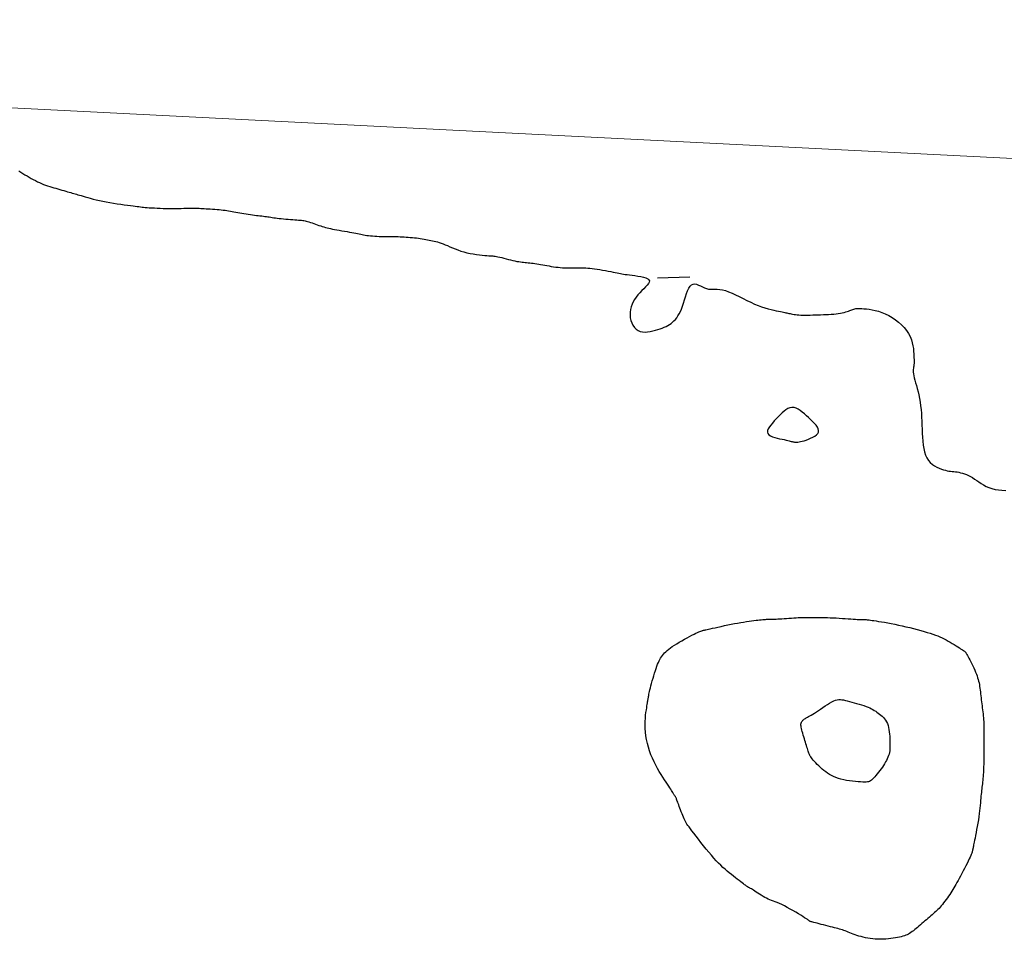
# Model space of a CAD drawing. Header units: millimetres. Extents: x 32690613 to 32693367, y 5343692 to 5344708.
# Tile 179 of 256: x 32692456 to 32692487, y 5344054 to 5344082. Entities that reach past the tile are written whole.
import ezdxf

# ---------------------------------------------------------------- set-up
doc = ezdxf.new("R2010")
doc.units = ezdxf.units.MM
doc.header["$LTSCALE"] = 20
doc.layers.get('0').update_dxf_attribs({"lineweight": 18})
doc.layers.get('Defpoints').update_dxf_attribs({"color": 11, "lineweight": 18})
for name, color, linetype in [('02-DGM_HL_493.50', 112, 'Continuous'), ('02-DGM_HL_494.00', 122, 'Continuous'), ('02-DGM_HL_494.50', 132, 'Continuous')]:
    doc.layers.add(name, color=color, linetype=linetype)

# ---------------------------------------------------------------- blocks, each defined once
blk = doc.blocks.new('A$C78070446')
blk.add_line((4469470.041, 5342631.206), (4470219.624, 5342563.955))

msp = doc.modelspace()

# ---------------------------------------------------------------- linework, layer by layer
at = {"layer": '02-DGM_HL_493.50', "elevation": 493.5, "flags": 128}
for points in [[(32692456.457, 5344077.311), (32692456.521, 5344077.272), (32692456.585, 5344077.233), (32692456.649, 5344077.194), (32692456.713, 5344077.155), (32692456.777, 5344077.117), (32692456.841, 5344077.08), (32692456.905, 5344077.044), (32692456.969, 5344077.01), (32692457.033, 5344076.977), (32692457.096, 5344076.947), (32692457.16, 5344076.92), (32692457.224, 5344076.895), (32692457.287, 5344076.871), (32692457.35, 5344076.85), (32692457.414, 5344076.829), (32692457.477, 5344076.81), (32692457.54, 5344076.791), (32692457.604, 5344076.773), (32692457.667, 5344076.754), (32692457.73, 5344076.736), (32692457.791, 5344076.718), (32692457.851, 5344076.701), (32692457.91, 5344076.684), (32692457.965, 5344076.667), (32692458.018, 5344076.652), (32692458.068, 5344076.638), (32692458.113, 5344076.625), (32692458.157, 5344076.612), (32692458.199, 5344076.6), (32692458.242, 5344076.587), (32692458.286, 5344076.574), (32692458.335, 5344076.56), (32692458.388, 5344076.545), (32692458.447, 5344076.528), (32692458.514, 5344076.508), (32692458.589, 5344076.487), (32692458.67, 5344076.464), (32692458.758, 5344076.441), (32692458.852, 5344076.417), (32692458.951, 5344076.394), (32692459.055, 5344076.371), (32692459.163, 5344076.349), (32692459.275, 5344076.329), (32692459.389, 5344076.311), (32692459.502, 5344076.294), (32692459.613, 5344076.278), (32692459.72, 5344076.264), (32692459.82, 5344076.251), (32692459.912, 5344076.24), (32692459.993, 5344076.23), (32692460.063, 5344076.221), (32692460.123, 5344076.213), (32692460.176, 5344076.206), (32692460.224, 5344076.199), (32692460.271, 5344076.193), (32692460.319, 5344076.188), (32692460.371, 5344076.183), (32692460.429, 5344076.178), (32692460.496, 5344076.173), (32692460.572, 5344076.168), (32692460.654, 5344076.163), (32692460.741, 5344076.159), (32692460.833, 5344076.155), (32692460.927, 5344076.152), (32692461.023, 5344076.15), (32692461.119, 5344076.149), (32692461.213, 5344076.148), (32692461.306, 5344076.149), (32692461.397, 5344076.15), (32692461.484, 5344076.152), (32692461.566, 5344076.154), (32692461.644, 5344076.155), (32692461.716, 5344076.157), (32692461.782, 5344076.158), (32692461.842, 5344076.158), (32692461.895, 5344076.158), (32692461.945, 5344076.157), (32692461.993, 5344076.156), (32692462.04, 5344076.154), (32692462.088, 5344076.151), (32692462.138, 5344076.148), (32692462.192, 5344076.145), (32692462.252, 5344076.142), (32692462.316, 5344076.138), (32692462.383, 5344076.133), (32692462.453, 5344076.128), (32692462.523, 5344076.123), (32692462.592, 5344076.118), (32692462.66, 5344076.112), (32692462.725, 5344076.106), (32692462.785, 5344076.099), (32692462.843, 5344076.091), (32692462.898, 5344076.084), (32692462.952, 5344076.075), (32692463.005, 5344076.067), (32692463.059, 5344076.057), (32692463.114, 5344076.048), (32692463.171, 5344076.037), (32692463.232, 5344076.026), (32692463.295, 5344076.015), (32692463.36, 5344076.003), (32692463.426, 5344075.992), (32692463.492, 5344075.981), (32692463.559, 5344075.97), (32692463.624, 5344075.96), (32692463.688, 5344075.95), (32692463.75, 5344075.942), (32692463.809, 5344075.935), (32692463.867, 5344075.928), (32692463.922, 5344075.921), (32692463.975, 5344075.916), (32692464.026, 5344075.91), (32692464.075, 5344075.904), (32692464.121, 5344075.898), (32692464.166, 5344075.891), (32692464.21, 5344075.885), (32692464.254, 5344075.878), (32692464.3, 5344075.87), (32692464.347, 5344075.863), (32692464.397, 5344075.856), (32692464.452, 5344075.848), (32692464.512, 5344075.841), (32692464.578, 5344075.834), (32692464.648, 5344075.827), (32692464.721, 5344075.821), (32692464.794, 5344075.815), (32692464.868, 5344075.809), (32692464.938, 5344075.804), (32692465.004, 5344075.799), (32692465.064, 5344075.795), (32692465.117, 5344075.791), (32692465.163, 5344075.787), (32692465.205, 5344075.783), (32692465.243, 5344075.779), (32692465.28, 5344075.773), (32692465.316, 5344075.766), (32692465.354, 5344075.757), (32692465.394, 5344075.746), (32692465.438, 5344075.733), (32692465.486, 5344075.717), (32692465.536, 5344075.7), (32692465.588, 5344075.682), (32692465.642, 5344075.663), (32692465.695, 5344075.644), (32692465.748, 5344075.626), (32692465.8, 5344075.608), (32692465.85, 5344075.592), (32692465.898, 5344075.577), (32692465.947, 5344075.564), (32692465.997, 5344075.55), (32692466.049, 5344075.538), (32692466.104, 5344075.525), (32692466.164, 5344075.513), (32692466.229, 5344075.5), (32692466.301, 5344075.487), (32692466.377, 5344075.473), (32692466.456, 5344075.459), (32692466.536, 5344075.446), (32692466.615, 5344075.432), (32692466.692, 5344075.418), (32692466.765, 5344075.405), (32692466.831, 5344075.393), (32692466.891, 5344075.381), (32692466.944, 5344075.37), (32692466.992, 5344075.36), (32692467.038, 5344075.35), (32692467.083, 5344075.341), (32692467.128, 5344075.332), (32692467.175, 5344075.324), (32692467.226, 5344075.317), (32692467.282, 5344075.31), (32692467.343, 5344075.303), (32692467.406, 5344075.297), (32692467.472, 5344075.292), (32692467.539, 5344075.287), (32692467.606, 5344075.283), (32692467.672, 5344075.28), (32692467.736, 5344075.278), (32692467.798, 5344075.277), (32692467.856, 5344075.276), (32692467.913, 5344075.276), (32692467.969, 5344075.276), (32692468.024, 5344075.277), (32692468.08, 5344075.277), (32692468.136, 5344075.277), (32692468.194, 5344075.276), (32692468.255, 5344075.274), (32692468.317, 5344075.272), (32692468.38, 5344075.269), (32692468.445, 5344075.265), (32692468.51, 5344075.261), (32692468.574, 5344075.255), (32692468.639, 5344075.249), (32692468.702, 5344075.242), (32692468.764, 5344075.235), (32692468.825, 5344075.226), (32692468.884, 5344075.218), (32692468.942, 5344075.208), (32692468.999, 5344075.199), (32692469.054, 5344075.189), (32692469.108, 5344075.18), (32692469.16, 5344075.17), (32692469.211, 5344075.161), (32692469.261, 5344075.151), (32692469.311, 5344075.141), (32692469.362, 5344075.129), (32692469.415, 5344075.115), (32692469.47, 5344075.099), (32692469.528, 5344075.079), (32692469.589, 5344075.056), (32692469.655, 5344075.028), (32692469.725, 5344074.998), (32692469.799, 5344074.965), (32692469.877, 5344074.931), (32692469.96, 5344074.897), (32692470.046, 5344074.864), (32692470.136, 5344074.832), (32692470.23, 5344074.804), (32692470.327, 5344074.779), (32692470.426, 5344074.758), (32692470.524, 5344074.74), (32692470.62, 5344074.725), (32692470.713, 5344074.712), (32692470.799, 5344074.703), (32692470.877, 5344074.695), (32692470.945, 5344074.69), (32692471.002, 5344074.686), (32692471.05, 5344074.684), (32692471.092, 5344074.681), (32692471.129, 5344074.679), (32692471.164, 5344074.676), (32692471.201, 5344074.671), (32692471.241, 5344074.664), (32692471.287, 5344074.655), (32692471.341, 5344074.642), (32692471.402, 5344074.627), (32692471.468, 5344074.61), (32692471.537, 5344074.592), (32692471.608, 5344074.573), (32692471.679, 5344074.556), (32692471.748, 5344074.539), (32692471.813, 5344074.524), (32692471.874, 5344074.512), (32692471.93, 5344074.503), (32692471.983, 5344074.495), (32692472.033, 5344074.489), (32692472.081, 5344074.483), (32692472.128, 5344074.479), (32692472.175, 5344074.474), (32692472.223, 5344074.47), (32692472.273, 5344074.464), (32692472.324, 5344074.458), (32692472.378, 5344074.451), (32692472.433, 5344074.443), (32692472.49, 5344074.435), (32692472.548, 5344074.426), (32692472.608, 5344074.416), (32692472.671, 5344074.405), (32692472.734, 5344074.393), (32692472.8, 5344074.381), (32692472.867, 5344074.369), (32692472.935, 5344074.357), (32692473.004, 5344074.346), (32692473.074, 5344074.336), (32692473.145, 5344074.327), (32692473.216, 5344074.32), (32692473.288, 5344074.315), (32692473.359, 5344074.312), (32692473.43, 5344074.311), (32692473.501, 5344074.31), (32692473.57, 5344074.311), (32692473.638, 5344074.311), (32692473.704, 5344074.312), (32692473.768, 5344074.313), (32692473.829, 5344074.313), (32692473.889, 5344074.313), (32692473.948, 5344074.311), (32692474.009, 5344074.308), (32692474.071, 5344074.304), (32692474.135, 5344074.298), (32692474.204, 5344074.29), (32692474.278, 5344074.281), (32692474.357, 5344074.269), (32692474.44, 5344074.256), (32692474.526, 5344074.242), (32692474.612, 5344074.226), (32692474.696, 5344074.211), (32692474.776, 5344074.196), (32692474.851, 5344074.181), (32692474.919, 5344074.168), (32692474.977, 5344074.156), (32692475.029, 5344074.145), (32692475.078, 5344074.136), (32692475.125, 5344074.127), (32692475.173, 5344074.118), (32692475.226, 5344074.11), (32692475.286, 5344074.101), (32692475.355, 5344074.092), (32692475.436, 5344074.082), (32692475.525, 5344074.071), (32692475.617, 5344074.057), (32692475.707, 5344074.042), (32692475.792, 5344074.023), (32692475.865, 5344074.001), (32692475.923, 5344073.975), (32692475.961, 5344073.944), (32692475.976, 5344073.909), (32692475.969, 5344073.869), (32692475.944, 5344073.824), (32692475.905, 5344073.775), (32692475.856, 5344073.722), (32692475.799, 5344073.666), (32692475.738, 5344073.606), (32692475.677, 5344073.542), (32692475.619, 5344073.476), (32692475.565, 5344073.407), (32692475.515, 5344073.335), (32692475.472, 5344073.26), (32692475.436, 5344073.183), (32692475.407, 5344073.104), (32692475.386, 5344073.022), (32692475.375, 5344072.938), (32692475.374, 5344072.853), (32692475.383, 5344072.768), (32692475.401, 5344072.685), (32692475.429, 5344072.606), (32692475.465, 5344072.533), (32692475.51, 5344072.469), (32692475.562, 5344072.415), (32692475.623, 5344072.373), (32692475.69, 5344072.345), (32692475.763, 5344072.329), (32692475.84, 5344072.324), (32692475.92, 5344072.328), (32692476.001, 5344072.34), (32692476.081, 5344072.357), (32692476.16, 5344072.378), (32692476.235, 5344072.4), (32692476.305, 5344072.423), (32692476.371, 5344072.447), (32692476.433, 5344072.472), (32692476.49, 5344072.498), (32692476.545, 5344072.527), (32692476.596, 5344072.558), (32692476.644, 5344072.591), (32692476.691, 5344072.629), (32692476.735, 5344072.67), (32692476.778, 5344072.716), (32692476.819, 5344072.767), (32692476.858, 5344072.824), (32692476.896, 5344072.888), (32692476.932, 5344072.958), (32692476.966, 5344073.036), (32692476.999, 5344073.122), (32692477.031, 5344073.217), (32692477.062, 5344073.316), (32692477.093, 5344073.416), (32692477.125, 5344073.513), (32692477.158, 5344073.603), (32692477.194, 5344073.681), (32692477.234, 5344073.744), (32692477.277, 5344073.788), (32692477.325, 5344073.811), (32692477.377, 5344073.814), (32692477.432, 5344073.802), (32692477.491, 5344073.779), (32692477.552, 5344073.751), (32692477.614, 5344073.719), (32692477.677, 5344073.69), (32692477.74, 5344073.667), (32692477.804, 5344073.654), (32692477.867, 5344073.648), (32692477.933, 5344073.646), (32692478.002, 5344073.646), (32692478.074, 5344073.646), (32692478.152, 5344073.641), (32692478.235, 5344073.629), (32692478.326, 5344073.607), (32692478.425, 5344073.573), (32692478.531, 5344073.53), (32692478.642, 5344073.478), (32692478.757, 5344073.422), (32692478.874, 5344073.362), (32692478.993, 5344073.302), (32692479.111, 5344073.245), (32692479.227, 5344073.192), (32692479.339, 5344073.146), (32692479.448, 5344073.106), (32692479.551, 5344073.072), (32692479.649, 5344073.043), (32692479.741, 5344073.019), (32692479.825, 5344072.999), (32692479.902, 5344072.982), (32692479.969, 5344072.968), (32692480.028, 5344072.956), (32692480.078, 5344072.945), (32692480.122, 5344072.936), (32692480.161, 5344072.928), (32692480.196, 5344072.92), (32692480.229, 5344072.914), (32692480.262, 5344072.907), (32692480.294, 5344072.9), (32692480.329, 5344072.893), (32692480.366, 5344072.885), (32692480.406, 5344072.878), (32692480.45, 5344072.871), (32692480.497, 5344072.864), (32692480.548, 5344072.859), (32692480.603, 5344072.854), (32692480.663, 5344072.85), (32692480.728, 5344072.848), (32692480.798, 5344072.848), (32692480.872, 5344072.848), (32692480.948, 5344072.849), (32692481.028, 5344072.852), (32692481.109, 5344072.854), (32692481.191, 5344072.857), (32692481.274, 5344072.86), (32692481.358, 5344072.864), (32692481.44, 5344072.867), (32692481.521, 5344072.871), (32692481.601, 5344072.876), (32692481.677, 5344072.882), (32692481.75, 5344072.888), (32692481.82, 5344072.897), (32692481.884, 5344072.906), (32692481.944, 5344072.918), (32692481.998, 5344072.931), (32692482.048, 5344072.945), (32692482.094, 5344072.96), (32692482.136, 5344072.975), (32692482.174, 5344072.989), (32692482.209, 5344073.003), (32692482.241, 5344073.015), (32692482.271, 5344073.026), (32692482.3, 5344073.035), (32692482.33, 5344073.042), (32692482.362, 5344073.048), (32692482.398, 5344073.052), (32692482.439, 5344073.053), (32692482.488, 5344073.053), (32692482.546, 5344073.051), (32692482.613, 5344073.047), (32692482.69, 5344073.04), (32692482.775, 5344073.03), (32692482.867, 5344073.014), (32692482.964, 5344072.993), (32692483.065, 5344072.966), (32692483.169, 5344072.93), (32692483.275, 5344072.887), (32692483.381, 5344072.834), (32692483.486, 5344072.774), (32692483.587, 5344072.705), (32692483.685, 5344072.63), (32692483.775, 5344072.549), (32692483.858, 5344072.463), (32692483.932, 5344072.373), (32692483.994, 5344072.28), (32692484.043, 5344072.184), (32692484.082, 5344072.088), (32692484.11, 5344071.992), (32692484.13, 5344071.899), (32692484.144, 5344071.81), (32692484.152, 5344071.727), (32692484.157, 5344071.651), (32692484.16, 5344071.583), (32692484.162, 5344071.526), (32692484.164, 5344071.477), (32692484.165, 5344071.436), (32692484.165, 5344071.401), (32692484.165, 5344071.37), (32692484.163, 5344071.343), (32692484.161, 5344071.317), (32692484.157, 5344071.291), (32692484.153, 5344071.264), (32692484.148, 5344071.235), (32692484.143, 5344071.203), (32692484.14, 5344071.167), (32692484.138, 5344071.127), (32692484.14, 5344071.081), (32692484.146, 5344071.03), (32692484.156, 5344070.971), (32692484.171, 5344070.906), (32692484.191, 5344070.833), (32692484.214, 5344070.753), (32692484.239, 5344070.667), (32692484.265, 5344070.575), (32692484.291, 5344070.478), (32692484.315, 5344070.376), (32692484.336, 5344070.27), (32692484.354, 5344070.159), (32692484.369, 5344070.045), (32692484.381, 5344069.928), (32692484.391, 5344069.808), (32692484.399, 5344069.686), (32692484.405, 5344069.563), (32692484.41, 5344069.438), (32692484.415, 5344069.314), (32692484.42, 5344069.189), (32692484.427, 5344069.066), (32692484.436, 5344068.945), (32692484.448, 5344068.828), (32692484.466, 5344068.717), (32692484.49, 5344068.613), (32692484.521, 5344068.517), (32692484.561, 5344068.43), (32692484.611, 5344068.353), (32692484.668, 5344068.287), (32692484.732, 5344068.23), (32692484.8, 5344068.182), (32692484.87, 5344068.142), (32692484.941, 5344068.108), (32692485.01, 5344068.082), (32692485.076, 5344068.061), (32692485.137, 5344068.045), (32692485.193, 5344068.033), (32692485.246, 5344068.024), (32692485.296, 5344068.017), (32692485.346, 5344068.012), (32692485.395, 5344068.007), (32692485.444, 5344068.001), (32692485.495, 5344067.994), (32692485.549, 5344067.984), (32692485.605, 5344067.972), (32692485.664, 5344067.956), (32692485.724, 5344067.937), (32692485.785, 5344067.914), (32692485.848, 5344067.886), (32692485.911, 5344067.855), (32692485.975, 5344067.818), (32692486.039, 5344067.776), (32692486.105, 5344067.731), (32692486.172, 5344067.684), (32692486.243, 5344067.637), (32692486.317, 5344067.592), (32692486.396, 5344067.549), (32692486.481, 5344067.511), (32692486.572, 5344067.48), (32692486.67, 5344067.456), (32692486.775, 5344067.44), (32692486.886, 5344067.429), (32692487.002, 5344067.424)], [(32692476.226, 5344073.998), (32692477.225, 5344074.037)]]:
    msp.add_lwpolyline(points, dxfattribs=at)
msp.add_lwpolyline([(32692479.899, 5344069.638), (32692479.84, 5344069.573), (32692479.783, 5344069.509), (32692479.731, 5344069.446), (32692479.687, 5344069.386), (32692479.653, 5344069.329), (32692479.632, 5344069.275), (32692479.626, 5344069.226), (32692479.639, 5344069.183), (32692479.671, 5344069.145), (32692479.72, 5344069.112), (32692479.782, 5344069.084), (32692479.852, 5344069.061), (32692479.928, 5344069.04), (32692480.005, 5344069.023), (32692480.079, 5344069.008), (32692480.147, 5344068.994), (32692480.205, 5344068.981), (32692480.254, 5344068.97), (32692480.295, 5344068.959), (32692480.331, 5344068.949), (32692480.362, 5344068.941), (32692480.39, 5344068.933), (32692480.416, 5344068.927), (32692480.441, 5344068.922), (32692480.468, 5344068.919), (32692480.498, 5344068.917), (32692480.529, 5344068.917), (32692480.565, 5344068.92), (32692480.605, 5344068.926), (32692480.65, 5344068.934), (32692480.701, 5344068.946), (32692480.76, 5344068.962), (32692480.825, 5344068.982), (32692480.894, 5344069.007), (32692480.964, 5344069.035), (32692481.032, 5344069.067), (32692481.093, 5344069.102), (32692481.145, 5344069.142), (32692481.185, 5344069.184), (32692481.208, 5344069.23), (32692481.212, 5344069.279), (32692481.199, 5344069.331), (32692481.172, 5344069.385), (32692481.132, 5344069.441), (32692481.082, 5344069.498), (32692481.025, 5344069.557), (32692480.963, 5344069.617), (32692480.898, 5344069.677), (32692480.834, 5344069.736), (32692480.769, 5344069.794), (32692480.704, 5344069.848), (32692480.64, 5344069.896), (32692480.576, 5344069.936), (32692480.512, 5344069.966), (32692480.449, 5344069.985), (32692480.386, 5344069.99), (32692480.324, 5344069.98), (32692480.262, 5344069.957), (32692480.201, 5344069.921), (32692480.14, 5344069.876), (32692480.08, 5344069.823), (32692480.019, 5344069.765), (32692479.959, 5344069.702)], close=True, dxfattribs=at)
at = {"layer": '02-DGM_HL_494.00', "elevation": 494, "flags": 128}
msp.add_lwpolyline([(32692481.111, 5344054.041), (32692481.066, 5344054.052), (32692481.03, 5344054.061), (32692481.002, 5344054.068), (32692480.979, 5344054.074), (32692480.962, 5344054.079), (32692480.948, 5344054.083), (32692480.937, 5344054.088), (32692480.928, 5344054.094), (32692480.918, 5344054.1), (32692480.908, 5344054.109), (32692480.894, 5344054.119), (32692480.876, 5344054.133), (32692480.852, 5344054.151), (32692480.82, 5344054.174), (32692480.778, 5344054.201), (32692480.725, 5344054.235), (32692480.661, 5344054.275), (32692480.586, 5344054.32), (32692480.503, 5344054.369), (32692480.416, 5344054.419), (32692480.327, 5344054.469), (32692480.237, 5344054.518), (32692480.151, 5344054.563), (32692480.07, 5344054.604), (32692479.996, 5344054.638), (32692479.929, 5344054.666), (32692479.868, 5344054.691), (32692479.811, 5344054.713), (32692479.757, 5344054.734), (32692479.705, 5344054.754), (32692479.654, 5344054.776), (32692479.601, 5344054.801), (32692479.547, 5344054.829), (32692479.492, 5344054.86), (32692479.437, 5344054.893), (32692479.383, 5344054.927), (32692479.331, 5344054.96), (32692479.282, 5344054.993), (32692479.236, 5344055.022), (32692479.196, 5344055.049), (32692479.161, 5344055.071), (32692479.131, 5344055.089), (32692479.106, 5344055.104), (32692479.085, 5344055.116), (32692479.068, 5344055.126), (32692479.053, 5344055.134), (32692479.04, 5344055.14), (32692479.029, 5344055.146), (32692479.019, 5344055.152), (32692479.008, 5344055.159), (32692478.997, 5344055.166), (32692478.983, 5344055.176), (32692478.966, 5344055.188), (32692478.945, 5344055.203), (32692478.919, 5344055.222), (32692478.886, 5344055.246), (32692478.847, 5344055.275), (32692478.802, 5344055.309), (32692478.751, 5344055.347), (32692478.695, 5344055.389), (32692478.636, 5344055.435), (32692478.575, 5344055.483), (32692478.511, 5344055.534), (32692478.447, 5344055.587), (32692478.382, 5344055.642), (32692478.317, 5344055.699), (32692478.251, 5344055.759), (32692478.183, 5344055.823), (32692478.114, 5344055.891), (32692478.043, 5344055.965), (32692477.969, 5344056.045), (32692477.892, 5344056.132), (32692477.812, 5344056.226), (32692477.73, 5344056.326), (32692477.648, 5344056.428), (32692477.567, 5344056.53), (32692477.489, 5344056.629), (32692477.417, 5344056.724), (32692477.35, 5344056.812), (32692477.291, 5344056.889), (32692477.241, 5344056.954), (32692477.2, 5344057.01), (32692477.165, 5344057.057), (32692477.136, 5344057.1), (32692477.111, 5344057.138), (32692477.089, 5344057.177), (32692477.068, 5344057.216), (32692477.048, 5344057.259), (32692477.027, 5344057.308), (32692477.005, 5344057.362), (32692476.983, 5344057.419), (32692476.961, 5344057.477), (32692476.94, 5344057.535), (32692476.919, 5344057.592), (32692476.899, 5344057.646), (32692476.881, 5344057.696), (32692476.865, 5344057.739), (32692476.851, 5344057.778), (32692476.838, 5344057.811), (32692476.827, 5344057.84), (32692476.817, 5344057.865), (32692476.808, 5344057.886), (32692476.799, 5344057.905), (32692476.791, 5344057.921), (32692476.784, 5344057.936), (32692476.777, 5344057.949), (32692476.769, 5344057.962), (32692476.762, 5344057.974), (32692476.754, 5344057.987), (32692476.745, 5344058.001), (32692476.734, 5344058.017), (32692476.723, 5344058.035), (32692476.71, 5344058.056), (32692476.695, 5344058.08), (32692476.677, 5344058.109), (32692476.656, 5344058.141), (32692476.632, 5344058.179), (32692476.603, 5344058.223), (32692476.57, 5344058.274), (32692476.532, 5344058.331), (32692476.488, 5344058.396), (32692476.44, 5344058.467), (32692476.389, 5344058.546), (32692476.335, 5344058.631), (32692476.28, 5344058.721), (32692476.224, 5344058.817), (32692476.17, 5344058.918), (32692476.118, 5344059.024), (32692476.068, 5344059.133), (32692476.022, 5344059.245), (32692475.98, 5344059.36), (32692475.943, 5344059.477), (32692475.91, 5344059.595), (32692475.883, 5344059.712), (32692475.862, 5344059.829), (32692475.848, 5344059.944), (32692475.84, 5344060.057), (32692475.838, 5344060.167), (32692475.841, 5344060.272), (32692475.848, 5344060.372), (32692475.857, 5344060.465), (32692475.868, 5344060.551), (32692475.879, 5344060.628), (32692475.89, 5344060.696), (32692475.899, 5344060.754), (32692475.907, 5344060.803), (32692475.913, 5344060.845), (32692475.919, 5344060.88), (32692475.924, 5344060.911), (32692475.928, 5344060.938), (32692475.932, 5344060.964), (32692475.937, 5344060.99), (32692475.941, 5344061.017), (32692475.946, 5344061.046), (32692475.952, 5344061.078), (32692475.959, 5344061.114), (32692475.967, 5344061.155), (32692475.977, 5344061.201), (32692475.99, 5344061.253), (32692476.005, 5344061.313), (32692476.022, 5344061.379), (32692476.042, 5344061.452), (32692476.064, 5344061.53), (32692476.087, 5344061.609), (32692476.111, 5344061.69), (32692476.136, 5344061.769), (32692476.16, 5344061.846), (32692476.184, 5344061.917), (32692476.207, 5344061.983), (32692476.229, 5344062.042), (32692476.251, 5344062.097), (32692476.274, 5344062.147), (32692476.297, 5344062.193), (32692476.322, 5344062.237), (32692476.348, 5344062.277), (32692476.377, 5344062.317), (32692476.408, 5344062.355), (32692476.442, 5344062.393), (32692476.481, 5344062.43), (32692476.523, 5344062.468), (32692476.571, 5344062.507), (32692476.623, 5344062.547), (32692476.683, 5344062.588), (32692476.748, 5344062.631), (32692476.821, 5344062.677), (32692476.898, 5344062.724), (32692476.979, 5344062.771), (32692477.061, 5344062.817), (32692477.141, 5344062.862), (32692477.219, 5344062.904), (32692477.292, 5344062.942), (32692477.357, 5344062.976), (32692477.414, 5344063.004), (32692477.463, 5344063.027), (32692477.504, 5344063.045), (32692477.539, 5344063.06), (32692477.568, 5344063.071), (32692477.592, 5344063.08), (32692477.612, 5344063.086), (32692477.63, 5344063.091), (32692477.645, 5344063.095), (32692477.66, 5344063.098), (32692477.677, 5344063.102), (32692477.697, 5344063.106), (32692477.724, 5344063.112), (32692477.758, 5344063.119), (32692477.802, 5344063.129), (32692477.857, 5344063.141), (32692477.926, 5344063.156), (32692478.006, 5344063.174), (32692478.095, 5344063.194), (32692478.191, 5344063.216), (32692478.293, 5344063.238), (32692478.397, 5344063.26), (32692478.502, 5344063.281), (32692478.605, 5344063.301), (32692478.704, 5344063.32), (32692478.8, 5344063.336), (32692478.891, 5344063.351), (32692478.978, 5344063.365), (32692479.06, 5344063.376), (32692479.136, 5344063.387), (32692479.207, 5344063.396), (32692479.273, 5344063.404), (32692479.332, 5344063.411), (32692479.386, 5344063.417), (32692479.435, 5344063.422), (32692479.481, 5344063.426), (32692479.524, 5344063.43), (32692479.564, 5344063.432), (32692479.603, 5344063.435), (32692479.641, 5344063.436), (32692479.679, 5344063.438), (32692479.718, 5344063.439), (32692479.759, 5344063.44), (32692479.801, 5344063.441), (32692479.847, 5344063.442), (32692479.897, 5344063.444), (32692479.951, 5344063.446), (32692480.011, 5344063.449), (32692480.076, 5344063.453), (32692480.146, 5344063.457), (32692480.218, 5344063.462), (32692480.293, 5344063.467), (32692480.368, 5344063.472), (32692480.441, 5344063.477), (32692480.511, 5344063.482), (32692480.577, 5344063.486), (32692480.638, 5344063.489), (32692480.694, 5344063.491), (32692480.748, 5344063.493), (32692480.799, 5344063.494), (32692480.851, 5344063.494), (32692480.904, 5344063.494), (32692480.96, 5344063.494), (32692481.02, 5344063.494), (32692481.085, 5344063.494), (32692481.156, 5344063.494), (32692481.231, 5344063.493), (32692481.31, 5344063.492), (32692481.394, 5344063.49), (32692481.481, 5344063.488), (32692481.57, 5344063.485), (32692481.663, 5344063.481), (32692481.757, 5344063.476), (32692481.851, 5344063.471), (32692481.945, 5344063.464), (32692482.037, 5344063.458), (32692482.124, 5344063.452), (32692482.207, 5344063.446), (32692482.282, 5344063.44), (32692482.35, 5344063.436), (32692482.408, 5344063.433), (32692482.457, 5344063.43), (32692482.499, 5344063.429), (32692482.535, 5344063.428), (32692482.566, 5344063.427), (32692482.593, 5344063.427), (32692482.617, 5344063.427), (32692482.64, 5344063.426), (32692482.662, 5344063.426), (32692482.686, 5344063.424), (32692482.711, 5344063.422), (32692482.741, 5344063.419), (32692482.775, 5344063.415), (32692482.816, 5344063.409), (32692482.865, 5344063.402), (32692482.923, 5344063.394), (32692482.991, 5344063.383), (32692483.069, 5344063.371), (32692483.155, 5344063.357), (32692483.248, 5344063.341), (32692483.349, 5344063.323), (32692483.454, 5344063.303), (32692483.565, 5344063.282), (32692483.679, 5344063.258), (32692483.796, 5344063.232), (32692483.914, 5344063.205), (32692484.032, 5344063.177), (32692484.149, 5344063.148), (32692484.263, 5344063.118), (32692484.372, 5344063.088), (32692484.477, 5344063.058), (32692484.575, 5344063.029), (32692484.665, 5344063.001), (32692484.748, 5344062.973), (32692484.825, 5344062.945), (32692484.897, 5344062.918), (32692484.965, 5344062.889), (32692485.031, 5344062.86), (32692485.095, 5344062.829), (32692485.159, 5344062.796), (32692485.223, 5344062.761), (32692485.287, 5344062.725), (32692485.349, 5344062.688), (32692485.409, 5344062.651), (32692485.466, 5344062.616), (32692485.518, 5344062.582), (32692485.566, 5344062.552), (32692485.607, 5344062.525), (32692485.641, 5344062.503), (32692485.669, 5344062.485), (32692485.691, 5344062.47), (32692485.708, 5344062.458), (32692485.722, 5344062.449), (32692485.733, 5344062.44), (32692485.742, 5344062.433), (32692485.749, 5344062.426), (32692485.755, 5344062.419), (32692485.762, 5344062.41), (32692485.77, 5344062.399), (32692485.779, 5344062.384), (32692485.789, 5344062.366), (32692485.802, 5344062.342), (32692485.819, 5344062.312), (32692485.838, 5344062.274), (32692485.862, 5344062.229), (32692485.889, 5344062.177), (32692485.919, 5344062.119), (32692485.95, 5344062.058), (32692485.981, 5344061.994), (32692486.012, 5344061.929), (32692486.042, 5344061.864), (32692486.069, 5344061.801), (32692486.093, 5344061.741), (32692486.114, 5344061.684), (32692486.133, 5344061.628), (32692486.149, 5344061.574), (32692486.163, 5344061.521), (32692486.175, 5344061.468), (32692486.186, 5344061.414), (32692486.195, 5344061.359), (32692486.203, 5344061.303), (32692486.211, 5344061.245), (32692486.218, 5344061.186), (32692486.225, 5344061.126), (32692486.232, 5344061.065), (32692486.238, 5344061.003), (32692486.245, 5344060.941), (32692486.252, 5344060.879), (32692486.26, 5344060.817), (32692486.268, 5344060.755), (32692486.277, 5344060.693), (32692486.285, 5344060.631), (32692486.293, 5344060.569), (32692486.3, 5344060.508), (32692486.307, 5344060.448), (32692486.312, 5344060.388), (32692486.317, 5344060.328), (32692486.32, 5344060.269), (32692486.322, 5344060.21), (32692486.324, 5344060.151), (32692486.325, 5344060.092), (32692486.325, 5344060.032), (32692486.325, 5344059.971), (32692486.325, 5344059.909), (32692486.325, 5344059.846), (32692486.325, 5344059.781), (32692486.325, 5344059.716), (32692486.325, 5344059.651), (32692486.325, 5344059.585), (32692486.325, 5344059.519), (32692486.325, 5344059.453), (32692486.325, 5344059.388), (32692486.325, 5344059.323), (32692486.324, 5344059.258), (32692486.324, 5344059.195), (32692486.324, 5344059.131), (32692486.323, 5344059.068), (32692486.322, 5344059.005), (32692486.32, 5344058.943), (32692486.318, 5344058.88), (32692486.316, 5344058.817), (32692486.313, 5344058.755), (32692486.309, 5344058.693), (32692486.305, 5344058.632), (32692486.301, 5344058.572), (32692486.296, 5344058.513), (32692486.291, 5344058.455), (32692486.285, 5344058.399), (32692486.279, 5344058.345), (32692486.273, 5344058.292), (32692486.267, 5344058.24), (32692486.261, 5344058.187), (32692486.254, 5344058.133), (32692486.248, 5344058.078), (32692486.242, 5344058.02), (32692486.236, 5344057.959), (32692486.23, 5344057.895), (32692486.224, 5344057.826), (32692486.218, 5344057.753), (32692486.211, 5344057.676), (32692486.203, 5344057.595), (32692486.193, 5344057.51), (32692486.182, 5344057.42), (32692486.169, 5344057.326), (32692486.154, 5344057.227), (32692486.138, 5344057.127), (32692486.12, 5344057.026), (32692486.102, 5344056.927), (32692486.084, 5344056.832), (32692486.067, 5344056.744), (32692486.051, 5344056.664), (32692486.037, 5344056.595), (32692486.026, 5344056.538), (32692486.016, 5344056.492), (32692486.009, 5344056.457), (32692486.004, 5344056.429), (32692486, 5344056.408), (32692485.997, 5344056.393), (32692485.994, 5344056.381), (32692485.992, 5344056.371), (32692485.991, 5344056.362), (32692485.989, 5344056.353), (32692485.987, 5344056.344), (32692485.986, 5344056.334), (32692485.983, 5344056.324), (32692485.981, 5344056.313), (32692485.978, 5344056.3), (32692485.975, 5344056.285), (32692485.971, 5344056.268), (32692485.965, 5344056.248), (32692485.958, 5344056.224), (32692485.949, 5344056.196), (32692485.936, 5344056.161), (32692485.92, 5344056.121), (32692485.899, 5344056.073), (32692485.874, 5344056.018), (32692485.843, 5344055.953), (32692485.808, 5344055.882), (32692485.77, 5344055.806), (32692485.729, 5344055.726), (32692485.687, 5344055.646), (32692485.645, 5344055.566), (32692485.604, 5344055.488), (32692485.564, 5344055.415), (32692485.528, 5344055.348), (32692485.493, 5344055.286), (32692485.461, 5344055.229), (32692485.429, 5344055.175), (32692485.399, 5344055.123), (32692485.368, 5344055.073), (32692485.336, 5344055.023), (32692485.303, 5344054.972), (32692485.268, 5344054.92), (32692485.232, 5344054.867), (32692485.195, 5344054.814), (32692485.157, 5344054.761), (32692485.119, 5344054.709), (32692485.081, 5344054.659), (32692485.044, 5344054.612), (32692485.008, 5344054.568), (32692484.973, 5344054.527), (32692484.938, 5344054.49), (32692484.905, 5344054.456), (32692484.871, 5344054.423), (32692484.836, 5344054.391), (32692484.801, 5344054.359), (32692484.763, 5344054.326), (32692484.724, 5344054.292), (32692484.683, 5344054.256), (32692484.639, 5344054.218), (32692484.594, 5344054.179), (32692484.548, 5344054.139), (32692484.501, 5344054.099), (32692484.454, 5344054.058), (32692484.407, 5344054.017), (32692484.361, 5344053.978), (32692484.316, 5344053.939), (32692484.273, 5344053.901), (32692484.23, 5344053.866), (32692484.189, 5344053.831), (32692484.148, 5344053.799), (32692484.107, 5344053.769), (32692484.068, 5344053.741), (32692484.028, 5344053.716), (32692483.989, 5344053.693), (32692483.95, 5344053.673), (32692483.909, 5344053.655), (32692483.866, 5344053.638), (32692483.82, 5344053.624), (32692483.77, 5344053.61), (32692483.716, 5344053.598), (32692483.657, 5344053.586), (32692483.592, 5344053.574), (32692483.522, 5344053.563), (32692483.448, 5344053.553), (32692483.37, 5344053.545), (32692483.29, 5344053.538), (32692483.209, 5344053.534), (32692483.127, 5344053.532), (32692483.046, 5344053.533), (32692482.966, 5344053.537), (32692482.887, 5344053.544), (32692482.81, 5344053.554), (32692482.735, 5344053.566), (32692482.662, 5344053.581), (32692482.592, 5344053.597), (32692482.524, 5344053.615), (32692482.459, 5344053.634), (32692482.398, 5344053.654), (32692482.339, 5344053.674), (32692482.282, 5344053.695), (32692482.229, 5344053.715), (32692482.177, 5344053.735), (32692482.128, 5344053.755), (32692482.081, 5344053.774), (32692482.035, 5344053.791), (32692481.991, 5344053.807), (32692481.947, 5344053.821), (32692481.903, 5344053.835), (32692481.857, 5344053.848), (32692481.809, 5344053.862), (32692481.758, 5344053.875), (32692481.703, 5344053.89), (32692481.643, 5344053.905), (32692481.577, 5344053.922), (32692481.507, 5344053.94), (32692481.435, 5344053.959), (32692481.363, 5344053.977), (32692481.292, 5344053.995), (32692481.225, 5344054.012), (32692481.164, 5344054.028)], close=True, dxfattribs=at)
at = {"layer": '02-DGM_HL_494.50', "elevation": 494.5, "flags": 128}
msp.add_lwpolyline([(32692483.34, 5344060.21), (32692483.36, 5344060.151), (32692483.376, 5344060.087), (32692483.389, 5344060.021), (32692483.398, 5344059.953), (32692483.405, 5344059.884), (32692483.41, 5344059.815), (32692483.413, 5344059.748), (32692483.416, 5344059.684), (32692483.418, 5344059.623), (32692483.42, 5344059.566), (32692483.42, 5344059.512), (32692483.419, 5344059.46), (32692483.416, 5344059.41), (32692483.411, 5344059.361), (32692483.403, 5344059.312), (32692483.392, 5344059.264), (32692483.377, 5344059.216), (32692483.358, 5344059.168), (32692483.336, 5344059.119), (32692483.311, 5344059.069), (32692483.283, 5344059.019), (32692483.252, 5344058.967), (32692483.219, 5344058.915), (32692483.183, 5344058.862), (32692483.145, 5344058.808), (32692483.106, 5344058.754), (32692483.065, 5344058.701), (32692483.025, 5344058.65), (32692482.985, 5344058.601), (32692482.947, 5344058.557), (32692482.911, 5344058.517), (32692482.877, 5344058.483), (32692482.847, 5344058.455), (32692482.818, 5344058.434), (32692482.789, 5344058.418), (32692482.759, 5344058.407), (32692482.724, 5344058.4), (32692482.683, 5344058.397), (32692482.636, 5344058.396), (32692482.578, 5344058.398), (32692482.51, 5344058.402), (32692482.433, 5344058.407), (32692482.349, 5344058.415), (32692482.261, 5344058.424), (32692482.17, 5344058.436), (32692482.078, 5344058.45), (32692481.988, 5344058.468), (32692481.902, 5344058.488), (32692481.822, 5344058.511), (32692481.747, 5344058.537), (32692481.676, 5344058.566), (32692481.61, 5344058.598), (32692481.548, 5344058.633), (32692481.488, 5344058.67), (32692481.431, 5344058.711), (32692481.375, 5344058.754), (32692481.32, 5344058.8), (32692481.267, 5344058.848), (32692481.216, 5344058.896), (32692481.167, 5344058.944), (32692481.122, 5344058.991), (32692481.082, 5344059.036), (32692481.045, 5344059.078), (32692481.014, 5344059.115), (32692480.989, 5344059.147), (32692480.969, 5344059.175), (32692480.953, 5344059.201), (32692480.94, 5344059.224), (32692480.929, 5344059.248), (32692480.919, 5344059.271), (32692480.91, 5344059.297), (32692480.9, 5344059.326), (32692480.89, 5344059.359), (32692480.878, 5344059.396), (32692480.864, 5344059.437), (32692480.85, 5344059.481), (32692480.835, 5344059.528), (32692480.819, 5344059.577), (32692480.803, 5344059.629), (32692480.786, 5344059.683), (32692480.769, 5344059.739), (32692480.752, 5344059.795), (32692480.736, 5344059.851), (32692480.72, 5344059.906), (32692480.706, 5344059.959), (32692480.693, 5344060.008), (32692480.682, 5344060.053), (32692480.674, 5344060.092), (32692480.668, 5344060.126), (32692480.665, 5344060.154), (32692480.664, 5344060.178), (32692480.665, 5344060.198), (32692480.668, 5344060.214), (32692480.672, 5344060.229), (32692480.678, 5344060.242), (32692480.685, 5344060.255), (32692480.693, 5344060.268), (32692480.702, 5344060.281), (32692480.712, 5344060.295), (32692480.725, 5344060.309), (32692480.74, 5344060.324), (32692480.757, 5344060.338), (32692480.778, 5344060.354), (32692480.802, 5344060.37), (32692480.83, 5344060.386), (32692480.862, 5344060.404), (32692480.898, 5344060.423), (32692480.938, 5344060.445), (32692480.982, 5344060.47), (32692481.031, 5344060.498), (32692481.085, 5344060.531), (32692481.143, 5344060.568), (32692481.206, 5344060.61), (32692481.273, 5344060.656), (32692481.343, 5344060.704), (32692481.413, 5344060.752), (32692481.483, 5344060.798), (32692481.551, 5344060.841), (32692481.617, 5344060.878), (32692481.678, 5344060.908), (32692481.734, 5344060.93), (32692481.786, 5344060.944), (32692481.835, 5344060.951), (32692481.884, 5344060.951), (32692481.933, 5344060.947), (32692481.984, 5344060.938), (32692482.039, 5344060.925), (32692482.099, 5344060.91), (32692482.165, 5344060.893), (32692482.237, 5344060.874), (32692482.311, 5344060.854), (32692482.388, 5344060.833), (32692482.465, 5344060.811), (32692482.54, 5344060.788), (32692482.612, 5344060.764), (32692482.679, 5344060.741), (32692482.74, 5344060.717), (32692482.795, 5344060.693), (32692482.845, 5344060.668), (32692482.892, 5344060.643), (32692482.935, 5344060.617), (32692482.977, 5344060.59), (32692483.017, 5344060.562), (32692483.057, 5344060.533), (32692483.098, 5344060.503), (32692483.138, 5344060.471), (32692483.178, 5344060.436), (32692483.216, 5344060.398), (32692483.252, 5344060.357), (32692483.285, 5344060.313), (32692483.315, 5344060.264)], close=True, dxfattribs=at)

# ---------------------------------------------------------------- block references
at = {"layer": 'Defpoints', "rotation": 2.237485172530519}
msp.add_blockref('A$C78070446', (28434719.524, -168960.664), dxfattribs=at)

doc.saveas('drawing.dxf')
